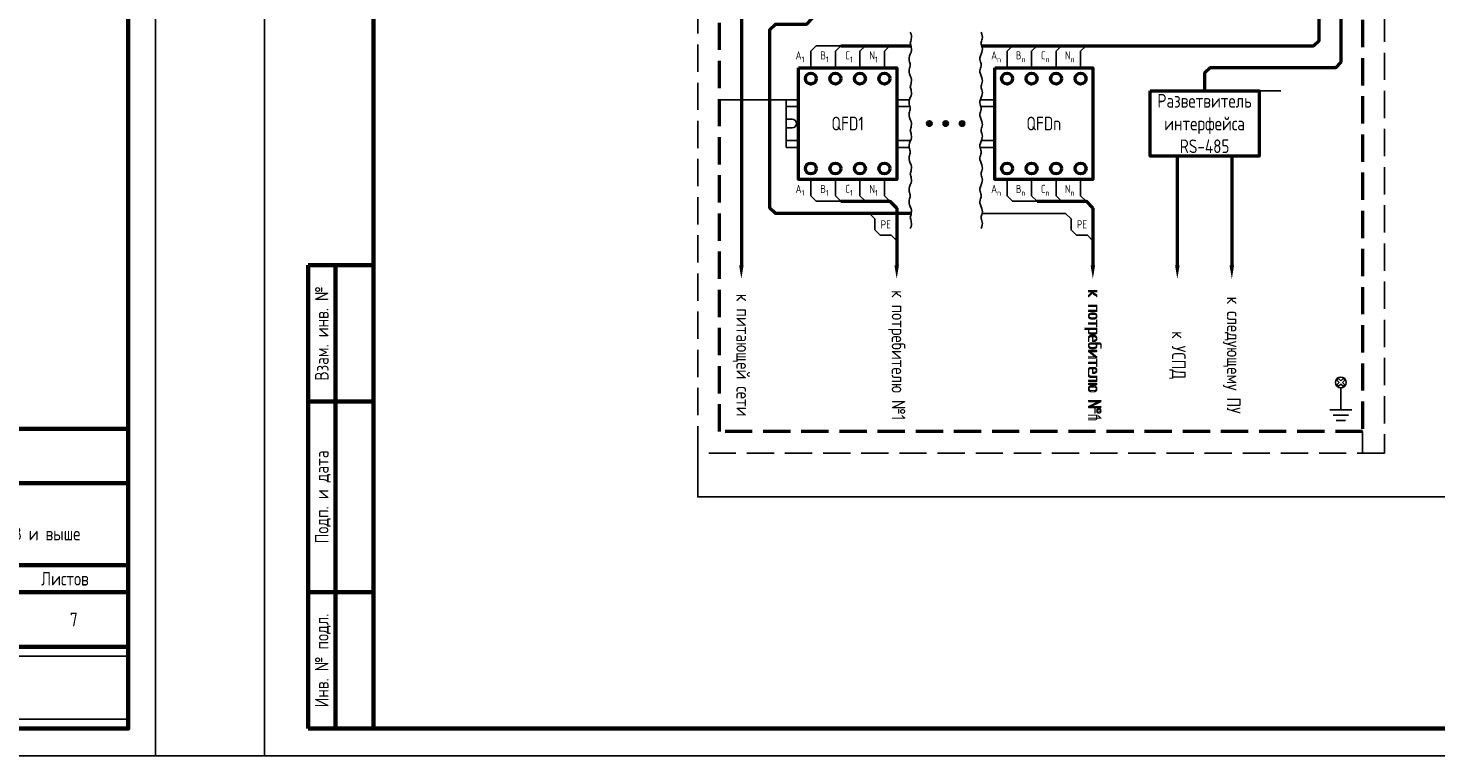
# Model space of a CAD drawing. Header units: millimetres. Extents: x -110 to 4101, y -10868 to 110.
# Tile 48 of 90: x 407 to 665, y -4111 to -3977. Entities that reach past the tile are written whole.
import ezdxf
from ezdxf.enums import TextEntityAlignment as Align

# ---------------------------------------------------------------- set-up
doc = ezdxf.new("R2010")
doc.units = ezdxf.units.MM
doc.linetypes.add('GOST2.303 4', pattern=[7, 5, -2, 0])
doc.layers.add('01.Вспомогательный_слой', color=1, linetype='Continuous', plot=False)
doc.layers.add('Формат', color=7, linetype='Continuous', lineweight=25)
doc.layers.add('Формат @ 1', color=7, linetype='Continuous', lineweight=25)
doc.styles.add('ЭП', font='GOST.TTF')
picture_1 = doc.add_image_def('image3.png', size_in_pixel=(587, 136))

# ---------------------------------------------------------------- blocks, each defined once
blk = doc.blocks.new('*U75')
at = {"layer": 'Формат', "color": 7, "linetype": 'Continuous', "lineweight": 60}
for p, q in [((20, 55), (205, 55)), ((85, 45), (205, 45)), ((20, 30), (205, 30)), ((155, 25), (205, 25)), ((85, 15), (205, 15))]:
    blk.add_line(p, q, dxfattribs=at)
at = {"layer": 'Формат', "color": 7, "linetype": 'Continuous', "lineweight": 25}
blk.add_lwpolyline([(-210, -5), (210, -5), (210, 292), (-210, 292)], close=True, dxfattribs=at)
at = {"layer": 'Формат', "color": 7, "linetype": 'Continuous', "lineweight": 60}
blk.add_lwpolyline([(-190, 0), (205, 0), (205, 287), (-190, 287)], close=True, dxfattribs=at)
at = {"layer": 'Формат', "color": 7, "linetype": 'Continuous', "lineweight": 25, "style": 'ЭП'}
blk.add_text('Листов', height=2.5, dxfattribs=at).set_placement((188.99, 26.25))
at = {"layer": 'Формат', "color": 7, "linetype": 'Continuous', "lineweight": 25, "style": 'ЭП', "flags": 8}
for tag, p in [('СОГЛ_ФИО_1', (-197.5, 106)), ('СОГЛ_ФИО_2', (-192.5, 106)), ('СОГЛ_ДОЛЖ_1', (-197.5, 86)), ('СОГЛ_ДОЛЖ_2', (-192.5, 86))]:
    blk.add_attdef(tag, text='', height=2.5, rotation=90, dxfattribs=at).set_placement(p, align=Align.MIDDLE_LEFT)
for tag, height, p in [('ОБОЗНАЧЕНИЕ', 5, (145, 50)), ('ОБЪЕКТ', 2.5, (145, 37.5)), ('НАИМЕНОВАНИЕ', 2.5, (120, 22.5)), ('Стадия', 2.5, (162.5, 20)), ('Лист', 2.5, (177.5, 20)), ('Листов', 2.5, (195, 20)), ('НАИМ_ИЗОБРАЖЕНИЙ', 2.5, (120, 7.5))]:
    blk.add_attdef(tag, text='', height=height, dxfattribs=at).set_placement(p, align=Align.MIDDLE_CENTER)
for tag, p in [('изм.№', (21, 37.5)), ('изм.уч.', (31, 37.5)), ('изм.лист', (41, 37.5)), ('изм.№_док.', (50.5, 37.5)), ('изм_дата', (76, 37.5)), ('Должн_1', (21, 27.5)), ('ФИО_1', (41, 27.5)), ('дата_1', (76, 27.5)), ('ДОЛЖН_2', (21, 22.5)), ('ФИО_2', (41, 22.5)), ('дата_2', (76, 22.5)), ('Должн_3', (21, 17.5)), ('ФИО_3', (41, 17.5)), ('дата_3', (76, 17.5)), ('ДОЛЖН_4', (21, 12.5)), ('ФИО_4', (41, 12.5)), ('дата_4', (76, 12.5)), ('ДОЛЖН_5', (21, 7.5)), ('ФИО_5', (41, 7.5)), ('дата_5', (76, 7.5)), ('ДОЛЖН_6', (21, 2.5)), ('ФИО_6', (41, 2.5)), ('дата_6', (76, 2.5)), ('ФОРМ.ЛИСТА', (155, -2.5))]:
    blk.add_attdef(tag, text='', height=2.5, dxfattribs=at).set_placement(p, align=Align.MIDDLE_LEFT)
blk.add_attdef('N_ИНВ', text='', height=2.5, rotation=90, dxfattribs=at).set_placement((-193.5, 12.5), align=Align.MIDDLE_CENTER)
at = {"ltscale": 0.2}
image = blk.add_image(picture_1, insert=(155, 1.71), size_in_units=(50, 11.58), dxfattribs=at)
image.dxf.flags = 7
blk = doc.blocks.new('*U76')
at = {"layer": 'Формат', "color": 7, "linetype": 'Continuous', "lineweight": 60}
for p, q in [((-202, 85), (-190, 85)), ((-202, 85), (-202, 0)), ((-197, 85), (-197, 0)), ((-202, 60), (-190, 60)), ((-202, 25), (-190, 25)), ((-202, 0), (-190, 0))]:
    blk.add_line(p, q, dxfattribs=at)
at = {"layer": 'Формат', "color": 7, "linetype": 'Continuous', "lineweight": 25}
blk.add_lwpolyline([(-210, -5), (210, -5), (210, 292), (-210, 292)], close=True, dxfattribs=at)
at = {"layer": 'Формат', "color": 7, "linetype": 'Continuous', "lineweight": 60}
blk.add_lwpolyline([(-190, 0), (205, 0), (205, 287), (-190, 287)], close=True, dxfattribs=at)
at = {"layer": 'Формат', "color": 7, "linetype": 'Continuous', "lineweight": 25, "style": 'ЭП'}
for s, p in [('Взам. инв. №', (-199.5, 72.5)), ('Подп. и дата', (-199.5, 42.5)), ('Инв. № подл.', (-199.5, 12.5))]:
    blk.add_text(s, height=2.5, rotation=90, dxfattribs=at).set_placement(p, align=Align.MIDDLE_CENTER)
at = {"layer": 'Формат', "color": 7, "linetype": 'Continuous', "lineweight": 25, "style": 'ЭП', "flags": 8}
blk.add_attdef('N_ИНВ', text='', height=2.5, rotation=90, dxfattribs=at).set_placement((-193.5, 12.5), align=Align.MIDDLE_CENTER)
for tag, p in [('изм.№', (21, 7.5)), ('изм.уч.', (31, 7.5)), ('изм.лист', (41, 7.5)), ('изм.№_док.', (50.5, 7.5)), ('изм_дата', (76, 7.5)), ('ФОРМ.ЛИСТА', (155, -2.5))]:
    blk.add_attdef(tag, text='', height=2.5, dxfattribs=at).set_placement(p, align=Align.MIDDLE_LEFT)
for tag, height, p in [('ОБОЗНАЧЕНИЕ', 5, (140, 7.5)), ('Лист', 2.5, (200, 4))]:
    blk.add_attdef(tag, text='', height=height, dxfattribs=at).set_placement(p, align=Align.MIDDLE_CENTER)

msp = doc.modelspace()

# ---------------------------------------------------------------- hatches: boundary and pattern name
at = {"ltscale": 0.2}
h = msp.add_hatch(color=256, dxfattribs=at)
h.dxf.hatch_style = 1
edge = h.paths.add_edge_path()
edge.add_arc((572, -3995), 0.5, 0, 360)
h = msp.add_hatch(color=256, dxfattribs=at)
h.dxf.hatch_style = 1
edge = h.paths.add_edge_path()
edge.add_arc((575, -3995), 0.5, 0, 360)
h = msp.add_hatch(color=256, dxfattribs=at)
h.dxf.hatch_style = 1
edge = h.paths.add_edge_path()
edge.add_arc((578, -3995), 0.5, 0, 360)

# ---------------------------------------------------------------- linework, layer by layer
at = {"linetype": 'GOST2.303 4', "lineweight": 50}
msp.add_lwpolyline([(533.5, -3843), (651.5, -3843), (651.5, -4051.5), (533.5, -4051.5)], close=True, dxfattribs=at)
at = {"lineweight": 50}
for points in [[(643.5, -3904.75), (646.5, -3904.75), (647.5, -3905.75), (647.5, -3983.75), (646.5, -3984.75), (623.5, -3984.75), (622.5, -3985.75), (622.5, -3989)], [(581.605, -3980.75), (642.5, -3980.75), (643.5, -3979.75), (643.5, -3921.25), (642.5, -3920.25), (599, -3920.25)], [(568.672, -4011.5), (543.75, -4011.5), (542.75, -4010.5), (542.75, -3977.75), (543.75, -3976.75), (549.5, -3976.75), (550.5, -3975.75), (550.5, -3942.25), (549.5, -3941.25), (549.5, -3941.25), (548.5, -3942.25), (548.5, -3943.25)], [(537.5, -3961.75), (537.5, -4021)], [(555.75, -3980.75), (568.605, -3980.75)], [(617.5, -4001), (617.5, -4021)], [(627.5, -4001), (627.5, -4021)], [(555.75, -4009.25), (564.75, -4009.25), (566, -4010.5)], [(566, -4010.5), (566, -4021)], [(591.75, -4009.25), (600.75, -4009.25), (602, -4010.5)], [(602, -4010.5), (602, -4021)]]:
    msp.add_lwpolyline(points, dxfattribs=at)
at = {"ltscale": 0.2}
for points in [[(568.5, -3978.25), (568.644, -3978.603), (568.711, -3978.914), (568.72, -3979.19), (568.688, -3979.437), (568.632, -3979.661), (568.57, -3979.867), (568.521, -3980.062), (568.5, -3980.25), (568.521, -3980.438), (568.57, -3980.633), (568.632, -3980.839), (568.688, -3981.062), (568.72, -3981.31), (568.711, -3981.586), (568.644, -3981.897), (568.5, -3982.25)], [(581.5, -3978.25), (581.644, -3978.603), (581.711, -3978.914), (581.72, -3979.19), (581.688, -3979.437), (581.632, -3979.661), (581.57, -3979.867), (581.521, -3980.062), (581.5, -3980.25), (581.521, -3980.438), (581.57, -3980.633), (581.632, -3980.839), (581.688, -3981.062), (581.72, -3981.31), (581.711, -3981.586), (581.644, -3981.897), (581.5, -3982.25)], [(550.25, -3984.75), (550.25, -3981.75), (551.25, -3980.75), (555.75, -3980.75)], [(554.75, -3984.75), (554.75, -3981.75), (555.75, -3980.75), (555.75, -3980.75)], [(559.25, -3984.75), (559.25, -3981.75), (560.25, -3980.75), (560.25, -3980.75)], [(563.75, -3984.75), (563.75, -3981.75), (564.75, -3980.75), (564.75, -3980.75)], [(568.5, -3982.25), (568.356, -3982.603), (568.289, -3982.914), (568.28, -3983.19), (568.313, -3983.437), (568.368, -3983.661), (568.43, -3983.867), (568.479, -3984.062), (568.5, -3984.25), (568.479, -3984.438), (568.43, -3984.633), (568.368, -3984.839), (568.313, -3985.062), (568.28, -3985.31), (568.289, -3985.586), (568.356, -3985.897), (568.5, -3986.25)], [(581.5, -3982.25), (581.356, -3982.603), (581.289, -3982.914), (581.28, -3983.19), (581.313, -3983.437), (581.368, -3983.661), (581.43, -3983.867), (581.479, -3984.062), (581.5, -3984.25), (581.479, -3984.438), (581.43, -3984.633), (581.368, -3984.839), (581.313, -3985.062), (581.28, -3985.31), (581.289, -3985.586), (581.356, -3985.897), (581.5, -3986.25)], [(586.25, -3984.75), (586.25, -3981.75), (587.25, -3980.75), (591.75, -3980.75)], [(590.75, -3984.75), (590.75, -3981.75), (591.75, -3980.75), (591.75, -3980.75)], [(595.25, -3984.75), (595.25, -3981.75), (596.25, -3980.75), (596.25, -3980.75)], [(599.75, -3984.75), (599.75, -3981.75), (600.75, -3980.75), (600.75, -3980.75)], [(568.5, -3986.25), (568.644, -3986.603), (568.711, -3986.914), (568.72, -3987.19), (568.688, -3987.437), (568.632, -3987.661), (568.57, -3987.867), (568.521, -3988.062), (568.5, -3988.25), (568.521, -3988.438), (568.57, -3988.633), (568.632, -3988.839), (568.688, -3989.062), (568.72, -3989.31), (568.711, -3989.586), (568.644, -3989.897), (568.5, -3990.25)], [(581.5, -3986.25), (581.644, -3986.603), (581.711, -3986.914), (581.72, -3987.19), (581.688, -3987.437), (581.632, -3987.661), (581.57, -3987.867), (581.521, -3988.062), (581.5, -3988.25), (581.521, -3988.438), (581.57, -3988.633), (581.632, -3988.839), (581.688, -3989.062), (581.72, -3989.31), (581.711, -3989.586), (581.644, -3989.897), (581.5, -3990.25)], [(566, -3990.625), (568.352, -3990.625)], [(568.5, -3990.25), (568.356, -3990.603), (568.289, -3990.914), (568.28, -3991.19), (568.313, -3991.437), (568.368, -3991.661), (568.43, -3991.867), (568.479, -3992.062), (568.5, -3992.25), (568.479, -3992.438), (568.43, -3992.633), (568.368, -3992.839), (568.313, -3993.062), (568.28, -3993.31), (568.289, -3993.586), (568.356, -3993.897), (568.5, -3994.25)], [(581.5, -3990.25), (581.356, -3990.603), (581.289, -3990.914), (581.28, -3991.19), (581.313, -3991.437), (581.368, -3991.661), (581.43, -3991.867), (581.479, -3992.062), (581.5, -3992.25), (581.479, -3992.438), (581.43, -3992.633), (581.368, -3992.839), (581.313, -3993.062), (581.28, -3993.31), (581.289, -3993.586), (581.356, -3993.897), (581.5, -3994.25)], [(581.352, -3990.625), (584, -3990.625)], [(566, -3991.875), (568.432, -3991.875)], [(581.432, -3991.875), (584, -3991.875)], [(568.5, -3994.25), (568.644, -3994.603), (568.711, -3994.914), (568.72, -3995.19), (568.688, -3995.437), (568.632, -3995.661), (568.57, -3995.867), (568.521, -3996.062), (568.5, -3996.25), (568.521, -3996.438), (568.57, -3996.633), (568.632, -3996.839), (568.688, -3997.062), (568.72, -3997.31), (568.711, -3997.586), (568.644, -3997.897), (568.5, -3998.25)], [(581.5, -3994.25), (581.644, -3994.603), (581.711, -3994.914), (581.72, -3995.19), (581.688, -3995.437), (581.632, -3995.661), (581.57, -3995.867), (581.521, -3996.062), (581.5, -3996.25), (581.521, -3996.438), (581.57, -3996.633), (581.632, -3996.839), (581.688, -3997.062), (581.72, -3997.31), (581.711, -3997.586), (581.644, -3997.897), (581.5, -3998.25)], [(566, -3998.125), (568.551, -3998.125)], [(568.5, -3998.25), (568.356, -3998.603), (568.289, -3998.914), (568.28, -3999.19), (568.313, -3999.437), (568.368, -3999.661), (568.43, -3999.867), (568.479, -4000.062), (568.5, -4000.25), (568.479, -4000.438), (568.43, -4000.633), (568.368, -4000.839), (568.313, -4001.062), (568.28, -4001.31), (568.289, -4001.586), (568.356, -4001.897), (568.5, -4002.25)], [(581.5, -3998.25), (581.356, -3998.603), (581.289, -3998.914), (581.28, -3999.19), (581.313, -3999.437), (581.368, -3999.661), (581.43, -3999.867), (581.479, -4000.062), (581.5, -4000.25), (581.479, -4000.438), (581.43, -4000.633), (581.368, -4000.839), (581.313, -4001.062), (581.28, -4001.31), (581.289, -4001.586), (581.356, -4001.897), (581.5, -4002.25)], [(581.551, -3998.125), (584, -3998.125)], [(566, -3999.375), (568.304, -3999.375)], [(581.304, -3999.375), (584, -3999.375)], [(568.5, -4002.25), (568.644, -4002.603), (568.711, -4002.914), (568.72, -4003.19), (568.688, -4003.437), (568.632, -4003.661), (568.57, -4003.867), (568.521, -4004.062), (568.5, -4004.25), (568.521, -4004.438), (568.57, -4004.633), (568.632, -4004.839), (568.688, -4005.062), (568.72, -4005.31), (568.711, -4005.586), (568.644, -4005.897), (568.5, -4006.25)], [(581.5, -4002.25), (581.644, -4002.603), (581.711, -4002.914), (581.72, -4003.19), (581.688, -4003.437), (581.632, -4003.661), (581.57, -4003.867), (581.521, -4004.062), (581.5, -4004.25), (581.521, -4004.438), (581.57, -4004.633), (581.632, -4004.839), (581.688, -4005.062), (581.72, -4005.31), (581.711, -4005.586), (581.644, -4005.897), (581.5, -4006.25)], [(550.25, -4005.25), (550.25, -4008.25), (551.25, -4009.25), (555.75, -4009.25)], [(554.75, -4005.25), (554.75, -4008.25), (555.75, -4009.25), (555.75, -4009.25)], [(559.25, -4005.25), (559.25, -4008.25), (560.25, -4009.25), (560.25, -4009.25)], [(563.75, -4005.25), (563.75, -4008.25), (564.75, -4009.25), (564.75, -4009.25)], [(568.5, -4006.25), (568.356, -4006.603), (568.289, -4006.914), (568.28, -4007.19), (568.313, -4007.437), (568.368, -4007.661), (568.43, -4007.867), (568.479, -4008.062), (568.5, -4008.25), (568.479, -4008.438), (568.43, -4008.633), (568.368, -4008.839), (568.313, -4009.062), (568.28, -4009.31), (568.289, -4009.586), (568.356, -4009.897), (568.5, -4010.25)], [(581.5, -4006.25), (581.356, -4006.603), (581.289, -4006.914), (581.28, -4007.19), (581.313, -4007.437), (581.368, -4007.661), (581.43, -4007.867), (581.479, -4008.062), (581.5, -4008.25), (581.479, -4008.438), (581.43, -4008.633), (581.368, -4008.839), (581.313, -4009.062), (581.28, -4009.31), (581.289, -4009.586), (581.356, -4009.897), (581.5, -4010.25)], [(586.25, -4005.25), (586.25, -4008.25), (587.25, -4009.25), (591.75, -4009.25)], [(590.75, -4005.25), (590.75, -4008.25), (591.75, -4009.25), (591.75, -4009.25)], [(595.25, -4005.25), (595.25, -4008.25), (596.25, -4009.25), (596.25, -4009.25)], [(599.75, -4005.25), (599.75, -4008.25), (600.75, -4009.25), (600.75, -4009.25)], [(566, -4016.5), (566, -4016.5), (565, -4015.5), (563, -4015.5), (562, -4014.5), (562, -4012.5), (561, -4011.5), (561, -4011.5)], [(568.5, -4010.25), (568.644, -4010.603), (568.711, -4010.914), (568.72, -4011.19), (568.688, -4011.437), (568.632, -4011.661), (568.57, -4011.867), (568.521, -4012.062), (568.5, -4012.25), (568.521, -4012.438), (568.57, -4012.633), (568.632, -4012.839), (568.688, -4013.062), (568.72, -4013.31), (568.711, -4013.586), (568.644, -4013.897), (568.5, -4014.25)], [(581.5, -4010.25), (581.644, -4010.603), (581.711, -4010.914), (581.72, -4011.19), (581.688, -4011.437), (581.632, -4011.661), (581.57, -4011.867), (581.521, -4012.062), (581.5, -4012.25), (581.521, -4012.438), (581.57, -4012.633), (581.632, -4012.839), (581.688, -4013.062), (581.72, -4013.31), (581.711, -4013.586), (581.644, -4013.897), (581.5, -4014.25)], [(597, -4011.5), (581.672, -4011.5)], [(602, -4016.5), (602, -4016.5), (601, -4015.5), (599, -4015.5), (598, -4014.5), (598, -4012.5), (597, -4011.5), (597, -4011.5)]]:
    msp.add_lwpolyline(points, dxfattribs=at)
at = {"lineweight": 50}
for points in [[(548, -3984.75), (566, -3984.75), (566, -4005.25), (548, -4005.25)], [(584, -3984.75), (602, -3984.75), (602, -4005.25), (584, -4005.25)]]:
    msp.add_lwpolyline(points, close=True, dxfattribs=at)
for points in [[(548, -3990.625), (545.75, -3990.625), (545.75, -3999.375), (548, -3999.375)], [(548, -3991.875), (545.75, -3991.875), (545.75, -3998.125), (548, -3998.125)], [(546.813, -3994.187), (545.75, -3994.187)], [(546.813, -3995.812), (545.75, -3995.812)], [(647.5, -4042.217), (647.076, -4041.793), (646.793, -4042.076), (647.217, -4042.5)], [(647.217, -4042.5), (646.793, -4042.924), (647.076, -4043.207), (647.5, -4042.783)], [(647.783, -4042.5), (648.207, -4042.076), (647.924, -4041.793), (647.5, -4042.217)], [(647.5, -4042.783), (647.924, -4043.207), (648.207, -4042.924), (647.783, -4042.5)]]:
    msp.add_lwpolyline(points)
at = {"lineweight": 50, "ltscale": 2}
msp.add_lwpolyline([(612.5, -3989), (632.5, -3989), (632.5, -4001), (612.5, -4001)], close=True, dxfattribs=at)
at = {"ltscale": 2}
for points in [[(647.5, -4043.5), (647.5, -4043.5), (647.5, -4047.5)], [(645.5, -4047.5), (649.5, -4047.5)], [(646.077, -4048.5), (648.923, -4048.5)], [(646.655, -4049.5), (648.345, -4049.5)]]:
    msp.add_lwpolyline(points, dxfattribs=at)
at = {"lineweight": 50}
for centre in [(550.25, -3986.75), (554.75, -3986.75), (559.25, -3986.75), (563.75, -3986.75), (586.25, -3986.75), (590.75, -3986.75), (595.25, -3986.75), (599.75, -3986.75), (550.25, -4003.25), (554.75, -4003.25), (559.25, -4003.25), (563.75, -4003.25), (586.25, -4003.25), (590.75, -4003.25), (595.25, -4003.25), (599.75, -4003.25)]:
    msp.add_circle(centre, 1, dxfattribs=at)
at = {"ltscale": 0.2}
for centre in [(572, -3995), (575, -3995), (578, -3995)]:
    msp.add_circle(centre, 0.5, dxfattribs=at)
msp.add_circle((647.5, -4042.5), 1)
msp.add_arc((546.813, -3995), 0.812, 270, 90)
for points in [[(537.917, -4021), (537.083, -4021), (537.5, -4023.5)], [(566.417, -4021), (565.583, -4021), (566, -4023.5)], [(602.417, -4021), (601.583, -4021), (602, -4023.5)], [(602.417, -4021), (601.583, -4021), (602, -4023.5)], [(617.917, -4021), (617.083, -4021), (617.5, -4023.5)], [(627.917, -4021), (627.083, -4021), (627.5, -4023.5)]]:
    msp.add_solid(points)
at = {"layer": '01.Вспомогательный_слой', "linetype": 'GOST2.303 4'}
msp.add_lwpolyline([(529.5, -3835), (655.5, -3835), (655.5, -4055.5), (529.5, -4055.5)], close=True, dxfattribs=at)
at = {"layer": '01.Вспомогательный_слой', "ltscale": 0.2}
for points in [[(545.75, -3990.625), (533.5, -3990.625)], [(632.5, -3989), (636.5, -3989)], [(651.5, -4051.5), (651.5, -4055.5), (655.5, -4055.5)], [(529.5, -4055.5), (529.5, -4063.5), (805.5, -4063.5), (805.5, -4055.5)]]:
    msp.add_lwpolyline(points, dxfattribs=at)
at = {"layer": '01.Вспомогательный_слой'}
msp.add_lwpolyline([(430, -4111), (450, -4111)], dxfattribs=at)

# ---------------------------------------------------------------- block references
at = {"layer": 'Формат @ 1', "color": 0, "ltscale": 0.7}
ref = msp.add_blockref('*U75', (220, -4106), dxfattribs=at)
ref.add_attrib('Листов', '7', dxfattribs={"layer": 'Формат', "color": 7, "linetype": 'Continuous', "lineweight": 25, "height": 2.5, "style": 'ЭП', "flags": 8}).set_placement((415, -4086), align=Align.MIDDLE_CENTER)
ref.add_attrib('ОБЪЕКТ_001', 'Альбом типовых технических решений по организации', (329.689, -4067.31), dxfattribs={"layer": 'Формат', "color": 7, "linetype": 'Continuous', "lineweight": 25, "height": 2.5, "style": 'ЭП', "flags": 8})
ref.add_attrib('ОБЪЕКТ_002', 'систем учета электроэнергии на присоединениях напряжением 0,4 кВ и выше', (314.554, -4071.477), dxfattribs={"layer": 'Формат', "color": 7, "linetype": 'Continuous', "lineweight": 25, "height": 2.5, "style": 'ЭП'})
msp.add_blockref('*U76', (660, -4106), dxfattribs=at)

# ---------------------------------------------------------------- texts
at = {"attachment_point": 5, "style": 'ЭП'}
for s, insert, char_height, width in [('\\A1;A{\\H0.7x;\\S^ 1;}', (548.25, -3982.75), 1.5, 4), ('\\A1;B{\\H0.7x;\\S^ 1;}', (552.75, -3982.75), 1.5, 4), ('\\A1;C{\\H0.7x;\\S^ 1;}', (557.25, -3982.75), 1.5, 4), ('\\A1;N{\\H0.7x;\\S^ 1;}', (561.75, -3982.75), 1.5, 4), ('\\A1;A{\\H0.7x;\\S^ n;}', (584.25, -3982.75), 1.5, 4), ('\\A1;B{\\H0.7x;\\S^ n;}', (588.75, -3982.75), 1.5, 4), ('\\A1;C{\\H0.7x;\\S^ n;}', (593.25, -3982.75), 1.5, 4), ('\\A1;N{\\H0.7x;\\S^ n;}', (597.75, -3982.75), 1.5, 4), ('{\\C0;Разветвитель интерфейса \\PRS-485}', (622.5, -3995), 2.5, 20), ('QFD1', (557, -3995), 2.5, 18), ('QFDn', (593, -3995), 2.5, 18), ('\\A1;A{\\H0.7x;\\S^ 1;}', (548.25, -4007.25), 1.5, 4), ('\\A1;B{\\H0.7x;\\S^ 1;}', (552.75, -4007.25), 1.5, 4), ('\\A1;C{\\H0.7x;\\S^ 1;}', (557.25, -4007.25), 1.5, 4), ('\\A1;N{\\H0.7x;\\S^ 1;}', (561.75, -4007.25), 1.5, 4), ('\\A1;A{\\H0.7x;\\S^ n;}', (584.25, -4007.25), 1.5, 4), ('\\A1;B{\\H0.7x;\\S^ n;}', (588.75, -4007.25), 1.5, 4), ('\\A1;C{\\H0.7x;\\S^ n;}', (593.25, -4007.25), 1.5, 4), ('\\A1;N{\\H0.7x;\\S^ n;}', (597.75, -4007.25), 1.5, 4), ('\\A1;PE', (564, -4013.5), 1.5, 4), ('\\A1;PE', (600, -4013.5), 1.5, 4)]:
    msp.add_mtext(s, dxfattribs=dict(at, insert=insert, char_height=char_height, width=width))
at = {"char_height": 2.5, "width": 25.5, "attachment_point": 5, "rotation": 270, "style": 'ЭП'}
for s, insert in [('к потребителю №1', (566, -4037.5)), ('к потребителю №n', (602, -4037.5)), ('к потребителю №1', (602, -4037.5)), ('к следующему ПУ', (627.5, -4037.5)), ('к питающей сети', (537.5, -4037.5)), ('к УСПД', (617.5, -4037.5))]:
    msp.add_mtext(s, dxfattribs=dict(at, insert=insert))

doc.saveas('drawing.dxf')
